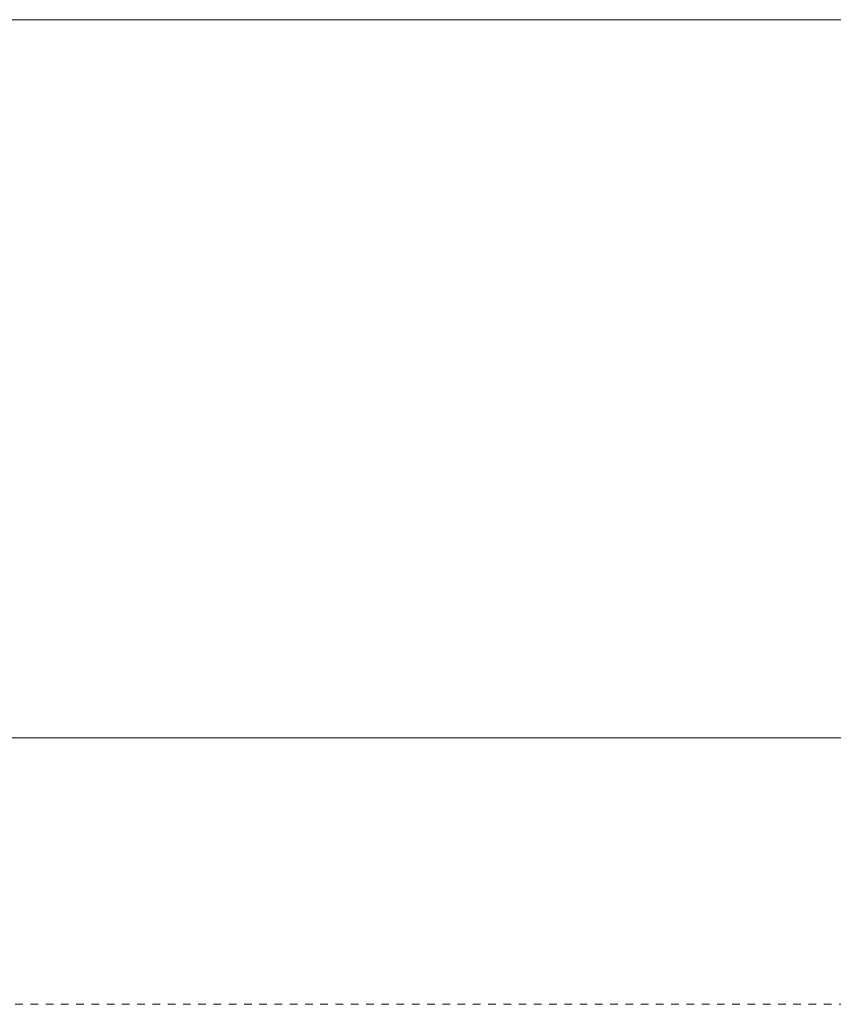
# Model space of a CAD drawing. Header units: millimetres. Extents: x 31693 to 77560, y -62826 to 19369.
# Tile 3 of 17: x 37637 to 37976, y -62318 to -61908. Entities that reach past the tile are written whole.
import ezdxf

# ---------------------------------------------------------------- set-up
doc = ezdxf.new("R2010")
doc.units = ezdxf.units.MM
doc.linetypes.add('Dash_2_', pattern=[6.35, 3.175, -3.175])
for name, color, linetype, lineweight in [('A----M-', 8, 'Continuous', 5), ('A----M--20', 8, 'Continuous', 5), ('A09-C---1', 135, 'Dash_2_', 13), ('A79-Y--', 8, 'Continuous', 13)]:
    doc.layers.add(name, color=color, linetype=linetype, lineweight=lineweight)
doc.styles.add('Arial_1', font='arial.ttf', dxfattribs={"height": 36})
doc.dimstyles.new('TD_Diagonal_1_8_mm_-_Transparent_text', dxfattribs={"dimscale": 304.8, "dimtxt": 36.729338, "dimasz": 0.026247, "dimexe": 0.098425, "dimexo": 0.098425, "dimgap": 0.052493, "dimtad": 1, "dimdec": 0, "dimzin": 0, "dimdsep": 46, "dimtxsty": 'Arial_1', "dimblk1": 'OBLIQUE', "dimblk2": 'OBLIQUE', "dimsah": 1, "dimcen": 0.09, "dimdle": 0.131234, "dimazin": 2, "dimtfac": 1, "dimtdec": 4, "dimtix": 1, "dimtmove": 0, "dimatfit": 3, "dimfxl": 1, "dimtvp": 1, "dimtolj": 1, "dimtzin": 0, "dimarcsym": 2})

# ---------------------------------------------------------------- blocks, each defined once
blk = doc.blocks.new('712 Pantry - MFZ Breakout - 712 Pantry - MFZ Breakout-18228971-Detail 53')
at = {"layer": 'A79-Y--'}
blk.add_line((35806.59, -61907.92), (39251.59, -61907.92), dxfattribs=at)
blk = doc.blocks.new('DIMBLOCK2-Detail 53')
at = {"layer": 'A----M--20'}
for p, q in [((35806.59, -61937.92), (35806.59, -62236.62)), ((35806.59, -62206.62), (35806.59, -61937.92)), ((39251.59, -61937.92), (39251.59, -62236.62)), ((39251.59, -62206.62), (39251.59, -61937.92)), ((39291.59, -62206.62), (35766.59, -62206.62))]:
    blk.add_line(p, q, dxfattribs=at)
at = {"layer": 'A----M--20', "lineweight": 35}
for p, q in [((35806.59, -62206.62), (35810.59, -62202.62)), ((39251.59, -62206.62), (39255.59, -62202.62)), ((35806.59, -62206.62), (35802.59, -62210.62)), ((39251.59, -62206.62), (39247.59, -62210.62))]:
    blk.add_line(p, q, dxfattribs=at)
at = {"layer": 'A----M--20', "color": 0, "insert": (37473.72, -62143.88), "char_height": 36, "width": 132.9037, "attachment_point": 1, "line_spacing_factor": 0.941778, "style": 'Arial_1'}
blk.add_mtext('3445', dxfattribs=at)
blk = doc.blocks.new('_Oblique')
at = {"color": 0, "linetype": 'ByBlock', "lineweight": -2}
blk.add_line((-0.5, -0.5), (0.5, 0.5), dxfattribs=at)

msp = doc.modelspace()

# ---------------------------------------------------------------- linework, layer by layer
at = {"layer": 'A09-C---1'}
msp.add_line((39454.76, -62317.5), (35351.3, -62317.5), dxfattribs=at)

# ---------------------------------------------------------------- block references
at = {"layer": 'A79-Y--'}
msp.add_blockref('712 Pantry - MFZ Breakout - 712 Pantry - MFZ Breakout-18228971-Detail 53', (0, 0), dxfattribs=at)

# ---------------------------------------------------------------- dimensions: what is measured, and where the dimension line sits
at = {"layer": 'A----M-'}
dim = msp.add_linear_dim(base=(35806.59, -62206.62), p1=(39251.59, -61907.92), p2=(35806.59, -61907.92), dimstyle='TD_Diagonal_1_8_mm_-_Transparent_text', override={"dimpost": '<>', "dimfxl": 3445}, dxfattribs=at)
dim.commit()
dim.dimension.update_dxf_attribs({"geometry": 'DIMBLOCK2-Detail 53', "text_midpoint": (37529.09, -62172.22)})

doc.saveas('drawing.dxf')
